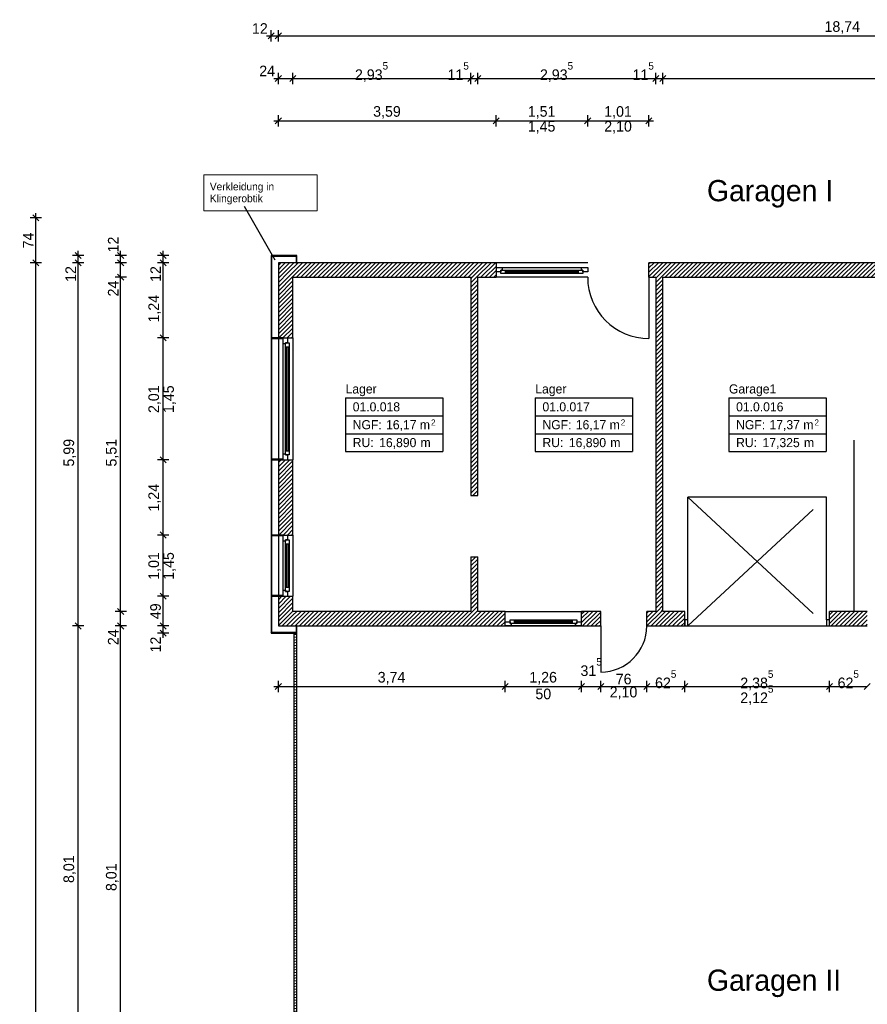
# Model space of a CAD drawing. Extents: x -73 to 359, y -4 to 85.
# Tile 6 of 149: x -73 to -59, y 26 to 43. Entities that reach past the tile are written whole.
import ezdxf

# ---------------------------------------------------------------- set-up
doc = ezdxf.new("R2010")
doc.units = 0
doc.header["$MEASUREMENT"] = 0
doc.linetypes.add('Strichlinie', pattern=[0.005644, 0.002822, -0.002822])
doc.linetypes.add('Wipeout_Contour', pattern=[1, 0, -1])
for name, color, linetype in [('0._EG_7_0', 7, 'Continuous'), ('0._EG_7_P_BM_AUSSEN', 7, 'Continuous'), ('0._EG_7_P_ZE_SYMBOL', 7, 'Continuous'), ('0._EG_7_P_ZE_TEXT', 7, 'Continuous'), ('0._EG_7_R_NT_AUSSENWAND', 7, 'Continuous'), ('0._EG_7_R_NT_HIDDEN', 7, 'Continuous'), ('0._EG_7_R_NT_INNENWAND', 7, 'Continuous'), ('0._EG_7_R_TR_AUSSENWAND', 7, 'Continuous'), ('0._EG_7_Räume', 7, 'Continuous')]:
    doc.layers.add(name, color=color, linetype=linetype)
doc.styles.add('ERSTELLTER_STIL_1', font='txt')
doc.styles.add('ERSTELLTER_STIL_3', font='txt')
pattern_1 = [(45, (0, 0), (-0.03535534, 0.03535534), [])]
pattern_2 = [(135, (0, 0), (0.07071068, 0.07071068), [])]

msp = doc.modelspace()

# ---------------------------------------------------------------- hatches: boundary and pattern name
at = {"layer": '0._EG_7_R_NT_AUSSENWAND', "linetype": 'Continuous', "ltscale": 1000}
h = msp.add_hatch(dxfattribs=at)
h.set_pattern_fill('MW_Porenbeton_0007', color=256, style=0, pattern_type=2)
h.set_pattern_definition(pattern_2)
h.paths.add_polyline_path([(-68.594, 38.745), (-69.019, 38.745), (-69.009, 38.735), (-68.604, 38.735)], flags=0)
h = msp.add_hatch(dxfattribs=at)
h.set_pattern_fill('MW_Porenbeton_0007', color=256, style=0, pattern_type=2)
h.set_pattern_definition(pattern_2)
h.paths.add_polyline_path([(-69.019, 38.745), (-69.019, 32.515), (-69.009, 32.525), (-69.009, 38.735)], flags=0)
h = msp.add_hatch(dxfattribs=at)
h.set_pattern_fill('MW_Porenbeton_0007', color=256, style=0, pattern_type=2)
h.set_pattern_definition(pattern_2)
h.paths.add_polyline_path([(-68.594, 38.625), (-68.594, 38.745), (-68.604, 38.735), (-68.604, 38.625)], flags=0)
h = msp.add_hatch(dxfattribs=at)
h.set_pattern_fill('MW_Porenbeton_0007', color=256, style=0, pattern_type=2)
h.set_pattern_definition(pattern_2)
h.paths.add_polyline_path([(-68.604, 32.525), (-69.009, 32.525), (-69.019, 32.515), (-68.594, 32.515)], flags=0)
h = msp.add_hatch(dxfattribs=at)
h.set_pattern_fill('MW_Porenbeton_0007', color=256, style=0, pattern_type=2)
h.set_pattern_definition(pattern_2)
h.paths.add_polyline_path([(-68.604, 32.635), (-68.604, 32.525), (-68.594, 32.515), (-68.594, 32.635)], flags=0)
at = {"layer": '0._EG_7_R_NT_INNENWAND', "linetype": 'Continuous', "ltscale": 1000}
h = msp.add_hatch(dxfattribs=at)
h.set_pattern_fill('MW_HLZ_0007', color=256, style=0, pattern_type=2)
h.set_pattern_definition(pattern_1)
h.paths.add_polyline_path([(-65.609, 38.385), (-65.724, 38.385), (-65.724, 34.785), (-65.609, 34.785)], flags=0)
h = msp.add_hatch(dxfattribs=at)
h.set_pattern_fill('MW_HLZ_0007', color=256, style=0, pattern_type=2)
h.set_pattern_definition(pattern_1)
h.paths.add_polyline_path([(-62.674, 38.385), (-62.674, 32.875), (-62.559, 32.875), (-62.559, 38.385)], flags=0)
h = msp.add_hatch(dxfattribs=at)
h.set_pattern_fill('MW_HLZ_0007', color=256, style=0, pattern_type=2)
h.set_pattern_definition(pattern_1)
h.paths.add_polyline_path([(-65.609, 33.775), (-65.724, 33.775), (-65.724, 32.875), (-65.609, 32.875)], flags=0)
h = msp.add_hatch(dxfattribs=at)
h.set_pattern_fill('Holz__Vollholz__Hirnholz_37', color=256, style=0, pattern_type=2)
h.set_pattern_definition([(10, (0, 0), (-0.007814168, 0.044316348), [])])
h.paths.add_polyline_path([(-68.644, 32.515), (-68.644, 24.745), (-68.594, 24.745), (-68.594, 32.515)], flags=0)
at = {"layer": '0._EG_7_R_TR_AUSSENWAND', "linetype": 'Continuous', "ltscale": 1000}
h = msp.add_hatch(dxfattribs=at)
h.set_pattern_fill('MW_HLZ_0007', color=256, style=0, pattern_type=2)
h.set_pattern_definition(pattern_1)
h.paths.add_polyline_path([(-68.899, 38.625), (-68.659, 38.385), (-65.309, 38.385), (-65.309, 38.475), (-65.309, 38.545), (-65.309, 38.625)], flags=0)
h = msp.add_hatch(dxfattribs=at)
h.set_pattern_fill('MW_HLZ_0007', color=256, style=0, pattern_type=2)
h.set_pattern_definition(pattern_1)
h.paths.add_polyline_path([(-68.899, 38.625), (-68.899, 37.385), (-68.819, 37.385), (-68.749, 37.385), (-68.659, 37.385), (-68.659, 38.385)], flags=0)
h = msp.add_hatch(dxfattribs=at)
h.set_pattern_fill('MW_HLZ_0007', color=256, style=0, pattern_type=2)
h.set_pattern_definition(pattern_1)
h.paths.add_polyline_path([(-62.789, 38.625), (-62.789, 38.385), (-50.399, 38.385), (-50.159, 38.625)], flags=0)
h = msp.add_hatch(dxfattribs=at)
h.set_pattern_fill('MW_HLZ_0007', color=256, style=0, pattern_type=2)
h.set_pattern_definition(pattern_1)
h.paths.add_polyline_path([(-68.899, 34.135), (-68.819, 34.135), (-68.749, 34.135), (-68.659, 34.135), (-68.659, 35.375), (-68.749, 35.375), (-68.819, 35.375), (-68.899, 35.375)], flags=0)
h = msp.add_hatch(dxfattribs=at)
h.set_pattern_fill('MW_HLZ_0007', color=256, style=0, pattern_type=2)
h.set_pattern_definition(pattern_1)
h.paths.add_polyline_path([(-68.899, 32.635), (-68.659, 32.635), (-68.659, 33.125), (-68.749, 33.125), (-68.819, 33.125), (-68.899, 33.125)], flags=0)
h = msp.add_hatch(dxfattribs=at)
h.set_pattern_fill('MW_HLZ_0007', color=256, style=0, pattern_type=2)
h.set_pattern_definition(pattern_1)
h.paths.add_polyline_path([(-68.659, 32.875), (-68.659, 32.635), (-65.159, 32.635), (-65.159, 32.705), (-65.159, 32.875)], flags=0)
h = msp.add_hatch(dxfattribs=at)
h.set_pattern_fill('MW_HLZ_0007', color=256, style=0, pattern_type=2)
h.set_pattern_definition(pattern_1)
h.paths.add_polyline_path([(-63.899, 32.635), (-63.584, 32.635), (-63.584, 32.875), (-63.899, 32.875), (-63.899, 32.705)], flags=0)
h = msp.add_hatch(dxfattribs=at)
h.set_pattern_fill('MW_HLZ_0007', color=256, style=0, pattern_type=2)
h.set_pattern_definition(pattern_1)
h.paths.add_polyline_path([(-62.824, 32.875), (-62.824, 32.635), (-62.199, 32.635), (-62.199, 32.735), (-62.199, 32.875)], flags=0)
h = msp.add_hatch(dxfattribs=at)
h.set_pattern_fill('MW_HLZ_0007', color=256, style=0, pattern_type=2)
h.set_pattern_definition(pattern_1)
h.paths.add_polyline_path([(-59.814, 32.875), (-59.814, 32.735), (-59.814, 32.635), (-59.189, 32.635), (-59.189, 32.735), (-59.189, 32.875)], flags=0)

# ---------------------------------------------------------------- linework, layer by layer
at = {"layer": '0._EG_7_0', "linetype": 'Continuous', "ltscale": 1000}
for p, q in [((-65.309, 38.625), (-65.309, 38.545)), ((-65.309, 38.545), (-65.309, 38.475)), ((-62.789, 38.385), (-62.789, 38.625)), ((-65.309, 38.475), (-65.309, 38.385)), ((-68.899, 37.385), (-68.819, 37.385)), ((-68.819, 37.385), (-68.749, 37.385)), ((-68.749, 37.385), (-68.659, 37.385)), ((-68.899, 35.375), (-68.819, 35.375)), ((-68.819, 35.375), (-68.749, 35.375)), ((-68.749, 35.375), (-68.659, 35.375)), ((-68.899, 34.135), (-68.819, 34.135)), ((-68.819, 34.135), (-68.749, 34.135)), ((-68.749, 34.135), (-68.659, 34.135)), ((-68.899, 33.125), (-68.819, 33.125)), ((-68.819, 33.125), (-68.749, 33.125)), ((-68.749, 33.125), (-68.659, 33.125)), ((-65.159, 32.705), (-65.159, 32.875)), ((-63.899, 32.705), (-63.899, 32.875)), ((-63.584, 32.635), (-63.584, 32.875)), ((-62.824, 32.635), (-62.824, 32.875)), ((-62.199, 32.735), (-62.199, 32.875)), ((-59.814, 32.735), (-59.814, 32.875)), ((-65.159, 32.635), (-65.159, 32.705)), ((-63.899, 32.635), (-63.899, 32.705)), ((-62.199, 32.635), (-62.199, 32.735)), ((-59.814, 32.635), (-59.814, 32.735))]:
    msp.add_line(p, q, dxfattribs=at)
at = {"layer": '0._EG_7_P_BM_AUSSEN', "linetype": 'Continuous', "ltscale": 1000}
for p, q in [((-68.969, 42.415), (-69.069, 42.315)), ((-69.019, 42.271), (-69.019, 42.459)), ((-68.849, 42.415), (-68.949, 42.315)), ((-68.899, 42.271), (-68.899, 42.459)), ((-69.094, 42.365), (-69.019, 42.365)), ((-69.019, 42.365), (-68.899, 42.365)), ((-68.899, 42.365), (-50.159, 42.365)), ((-68.899, 41.571), (-68.899, 41.759)), ((-68.659, 41.571), (-68.659, 41.759)), ((-65.724, 41.571), (-65.724, 41.759)), ((-65.609, 41.571), (-65.609, 41.759)), ((-62.674, 41.571), (-62.674, 41.759)), ((-62.559, 41.571), (-62.559, 41.759)), ((-68.974, 41.665), (-68.899, 41.665)), ((-68.849, 41.715), (-68.949, 41.615)), ((-68.899, 41.665), (-68.659, 41.665)), ((-68.609, 41.715), (-68.709, 41.615)), ((-68.659, 41.665), (-65.724, 41.665)), ((-65.674, 41.715), (-65.774, 41.615)), ((-65.724, 41.665), (-65.609, 41.665)), ((-65.559, 41.715), (-65.659, 41.615)), ((-65.609, 41.665), (-62.674, 41.665)), ((-62.624, 41.715), (-62.724, 41.615)), ((-62.674, 41.665), (-62.559, 41.665)), ((-62.509, 41.715), (-62.609, 41.615)), ((-62.559, 41.665), (-50.399, 41.665)), ((-68.974, 40.965), (-68.899, 40.965)), ((-68.849, 41.015), (-68.949, 40.915)), ((-68.899, 40.871), (-68.899, 41.059)), ((-68.899, 40.965), (-65.309, 40.965)), ((-65.259, 41.015), (-65.359, 40.915)), ((-65.309, 40.871), (-65.309, 41.059)), ((-65.309, 40.965), (-63.799, 40.965)), ((-63.749, 41.015), (-63.849, 40.915)), ((-63.799, 40.871), (-63.799, 41.059)), ((-63.799, 40.965), (-62.789, 40.965)), ((-62.839, 40.915), (-62.739, 41.015)), ((-62.789, 40.871), (-62.789, 41.059)), ((-62.789, 40.965), (-62.714, 40.965)), ((-72.805, 39.365), (-72.992, 39.365)), ((-72.849, 39.315), (-72.949, 39.415)), ((-72.899, 39.365), (-72.899, 39.44)), ((-72.899, 38.625), (-72.899, 39.365)), ((-72.199, 38.745), (-72.199, 38.82)), ((-71.499, 38.745), (-71.499, 38.82)), ((-70.799, 38.745), (-70.799, 38.82)), ((-72.949, 38.675), (-72.849, 38.575)), ((-72.105, 38.745), (-72.292, 38.745)), ((-72.149, 38.695), (-72.249, 38.795)), ((-72.249, 38.675), (-72.149, 38.575)), ((-72.199, 38.625), (-72.199, 38.745)), ((-71.405, 38.745), (-71.592, 38.745)), ((-71.449, 38.695), (-71.549, 38.795)), ((-71.549, 38.675), (-71.449, 38.575)), ((-71.499, 38.625), (-71.499, 38.745)), ((-70.705, 38.745), (-70.892, 38.745)), ((-70.749, 38.695), (-70.849, 38.795)), ((-70.849, 38.675), (-70.749, 38.575)), ((-70.799, 38.625), (-70.799, 38.745)), ((-72.805, 38.625), (-72.992, 38.625)), ((-72.899, -1.115), (-72.899, 38.625)), ((-72.105, 38.625), (-72.292, 38.625)), ((-72.199, 32.635), (-72.199, 38.625)), ((-71.405, 38.625), (-71.592, 38.625)), ((-71.499, 38.385), (-71.499, 38.625)), ((-70.705, 38.625), (-70.892, 38.625)), ((-70.799, 37.385), (-70.799, 38.625)), ((-71.405, 38.385), (-71.592, 38.385)), ((-71.549, 38.435), (-71.449, 38.335)), ((-71.499, 32.875), (-71.499, 38.385)), ((-70.705, 37.385), (-70.892, 37.385)), ((-70.849, 37.435), (-70.749, 37.335)), ((-70.799, 35.375), (-70.799, 37.385)), ((-70.849, 35.425), (-70.749, 35.325)), ((-70.705, 35.375), (-70.892, 35.375)), ((-70.799, 34.135), (-70.799, 35.375)), ((-70.705, 34.135), (-70.892, 34.135)), ((-70.849, 34.185), (-70.749, 34.085)), ((-70.799, 33.125), (-70.799, 34.135)), ((-70.705, 33.125), (-70.892, 33.125)), ((-70.849, 33.175), (-70.749, 33.075)), ((-70.799, 32.635), (-70.799, 33.125)), ((-71.405, 32.875), (-71.592, 32.875)), ((-71.549, 32.925), (-71.449, 32.825)), ((-71.499, 32.635), (-71.499, 32.875)), ((-72.249, 32.685), (-72.149, 32.585)), ((-71.549, 32.685), (-71.449, 32.585)), ((-70.849, 32.685), (-70.749, 32.585)), ((-72.105, 32.635), (-72.292, 32.635)), ((-72.199, 24.625), (-72.199, 32.635)), ((-71.405, 32.635), (-71.592, 32.635)), ((-71.499, 24.625), (-71.499, 32.635)), ((-70.705, 32.635), (-70.892, 32.635)), ((-70.705, 32.515), (-70.892, 32.515)), ((-70.849, 32.565), (-70.749, 32.465)), ((-70.799, 32.515), (-70.799, 32.635)), ((-70.799, 32.44), (-70.799, 32.515)), ((-68.849, 31.685), (-68.949, 31.585)), ((-68.899, 31.541), (-68.899, 31.729)), ((-65.109, 31.685), (-65.209, 31.585)), ((-65.159, 31.541), (-65.159, 31.729)), ((-63.849, 31.685), (-63.949, 31.585)), ((-63.899, 31.541), (-63.899, 31.729)), ((-63.534, 31.685), (-63.634, 31.585)), ((-63.584, 31.541), (-63.584, 31.729)), ((-62.774, 31.685), (-62.874, 31.585)), ((-62.824, 31.541), (-62.824, 31.729)), ((-62.149, 31.685), (-62.249, 31.585)), ((-62.199, 31.541), (-62.199, 31.729)), ((-59.764, 31.685), (-59.864, 31.585)), ((-59.814, 31.541), (-59.814, 31.729)), ((-59.139, 31.685), (-59.239, 31.585)), ((-68.974, 31.635), (-68.899, 31.635)), ((-68.899, 31.635), (-65.159, 31.635)), ((-65.159, 31.635), (-63.899, 31.635)), ((-63.899, 31.635), (-63.584, 31.635)), ((-63.584, 31.635), (-62.824, 31.635)), ((-62.824, 31.635), (-62.199, 31.635)), ((-62.199, 31.635), (-59.814, 31.635)), ((-59.814, 31.635), (-59.189, 31.635))]:
    msp.add_line(p, q, dxfattribs=at)
at = {"layer": '0._EG_7_P_ZE_SYMBOL', "linetype": 'Continuous', "ltscale": 1000}
msp.add_line((-68.949, 38.666), (-69.459, 39.55), dxfattribs=at)
at = {"layer": '0._EG_7_P_ZE_TEXT', "color": 255, "linetype": 'Continuous', "lineweight": 18, "ltscale": 1000}
for p, q in [((-68.257, 40.073), (-70.128, 40.073)), ((-70.128, 40.073), (-70.128, 39.48)), ((-68.257, 39.48), (-68.257, 40.073)), ((-70.128, 39.48), (-68.257, 39.48))]:
    msp.add_line(p, q, dxfattribs=at)
at = {"layer": '0._EG_7_R_NT_AUSSENWAND', "linetype": 'Continuous', "ltscale": 1000}
for p, q in [((-68.594, 38.745), (-69.019, 38.745)), ((-69.019, 38.745), (-69.019, 32.515)), ((-69.009, 38.735), (-68.604, 38.735)), ((-69.009, 37.385), (-69.009, 38.735)), ((-68.604, 38.735), (-68.604, 38.625)), ((-68.594, 38.625), (-68.594, 38.745)), ((-68.604, 38.625), (-68.594, 38.625)), ((-69.009, 35.385), (-69.009, 37.375)), ((-69.009, 34.135), (-69.009, 35.375)), ((-69.009, 33.135), (-69.009, 34.125)), ((-69.009, 32.525), (-69.009, 33.125)), ((-69.019, 32.515), (-68.594, 32.515)), ((-68.604, 32.525), (-69.009, 32.525)), ((-68.604, 32.635), (-68.604, 32.525)), ((-68.594, 32.635), (-68.604, 32.635)), ((-68.594, 32.515), (-68.594, 32.635))]:
    msp.add_line(p, q, dxfattribs=at)
at = {"layer": '0._EG_7_R_NT_HIDDEN', "linetype": 'Strichlinie', "ltscale": 1000}
msp.add_line((-59.406, 32.875), (-59.406, 38.385), dxfattribs=at)
at = {"layer": '0._EG_7_R_NT_INNENWAND', "linetype": 'Continuous', "ltscale": 1000}
for p, q in [((-65.724, 38.385), (-65.724, 34.785)), ((-65.609, 34.785), (-65.609, 38.385)), ((-62.674, 38.385), (-62.674, 32.875)), ((-62.559, 32.875), (-62.559, 38.385)), ((-65.724, 34.785), (-65.609, 34.785)), ((-65.724, 33.775), (-65.724, 32.875)), ((-65.724, 33.775), (-65.609, 33.775)), ((-65.609, 32.875), (-65.609, 33.775)), ((-68.644, 32.515), (-68.644, 24.745)), ((-68.594, 32.515), (-68.644, 32.515)), ((-68.594, 24.745), (-68.594, 32.515))]:
    msp.add_line(p, q, dxfattribs=at)
at = {"layer": '0._EG_7_R_TR_AUSSENWAND', "linetype": 'Continuous', "ltscale": 1000}
for p, q in [((-65.309, 38.625), (-68.899, 38.625)), ((-68.899, 38.625), (-68.899, 37.385)), ((-63.799, 38.625), (-65.309, 38.625)), ((-50.159, 38.625), (-62.789, 38.625)), ((-68.659, 38.385), (-65.724, 38.385)), ((-68.659, 37.385), (-68.659, 38.385)), ((-65.609, 38.385), (-65.309, 38.385)), ((-63.799, 38.385), (-65.309, 38.385)), ((-62.789, 38.385), (-62.674, 38.385)), ((-62.789, 38.385), (-62.789, 37.375)), ((-62.559, 38.385), (-50.399, 38.385)), ((-68.899, 37.385), (-68.899, 35.375)), ((-68.659, 37.385), (-68.659, 35.375)), ((-68.899, 35.375), (-68.899, 34.135)), ((-68.659, 34.135), (-68.659, 35.375)), ((-68.899, 34.135), (-68.899, 33.125)), ((-68.659, 34.135), (-68.659, 33.125)), ((-68.899, 33.125), (-68.899, 32.635)), ((-68.659, 32.875), (-68.659, 33.125)), ((-65.724, 32.875), (-68.659, 32.875)), ((-65.159, 32.875), (-65.609, 32.875)), ((-65.159, 32.875), (-63.899, 32.875)), ((-63.584, 32.875), (-63.899, 32.875)), ((-62.674, 32.875), (-62.824, 32.875)), ((-62.199, 32.875), (-62.559, 32.875)), ((-59.189, 32.875), (-59.814, 32.875)), ((-68.899, 32.635), (-68.659, 32.635)), ((-68.659, 32.635), (-65.159, 32.635)), ((-65.159, 32.635), (-63.899, 32.635)), ((-63.899, 32.635), (-63.584, 32.635)), ((-63.584, 32.635), (-63.584, 31.875)), ((-62.824, 32.635), (-62.199, 32.635)), ((-59.814, 32.635), (-59.189, 32.635))]:
    msp.add_line(p, q, dxfattribs=at)
at = {"layer": '0._EG_7_R_TR_AUSSENWAND', "linetype": 'Strichlinie', "ltscale": 1000}
msp.add_line((-59.864, 34.76), (-62.149, 34.76), dxfattribs=at)
at = {"layer": '0._EG_7_R_TR_AUSSENWAND', "linetype": 'Continuous', "ltscale": 1000}
msp.add_arc((-63.584, 32.635), 0.76, 270, 0, dxfattribs=at)
at = {"layer": '0._EG_7_Räume', "linetype": 'Continuous', "ltscale": 1000}
for p, q in [((-67.791, 36.395), (-67.791, 35.511)), ((-67.791, 36.395), (-66.188, 36.395)), ((-66.188, 36.395), (-66.188, 35.511)), ((-64.663, 36.395), (-64.663, 35.511)), ((-64.663, 36.395), (-63.059, 36.395)), ((-63.059, 36.395), (-63.059, 35.511)), ((-61.47, 36.395), (-61.47, 35.511)), ((-61.47, 36.395), (-59.866, 36.395)), ((-59.866, 36.395), (-59.866, 35.511)), ((-67.791, 36.101), (-66.188, 36.101)), ((-64.663, 36.101), (-63.059, 36.101)), ((-61.47, 36.101), (-59.866, 36.101)), ((-67.791, 35.806), (-66.188, 35.806)), ((-64.663, 35.806), (-63.059, 35.806)), ((-61.47, 35.806), (-59.866, 35.806)), ((-67.791, 35.511), (-66.188, 35.511)), ((-64.663, 35.511), (-63.059, 35.511)), ((-61.47, 35.511), (-59.866, 35.511))]:
    msp.add_line(p, q, dxfattribs=at)

# ---------------------------------------------------------------- texts
at = {"layer": '0._EG_7_P_BM_AUSSEN', "linetype": 'Continuous', "char_height": 0.175, "attachment_point": 7, "style": 'ERSTELLTER_STIL_1'}
for s, insert in [('{12}', (-69.334, 42.4)), ('{18,74}', (-59.894, 42.4)), ('{24}', (-69.214, 41.7)), ('{2,93\\A1{\\H0.7x;\\S5^  ;}}', (-67.636, 41.606)), ('{11\\A1{\\H0.7x;\\S5^  ;}}', (-66.109, 41.638)), ('{2,93\\A1{\\H0.7x;\\S5^  ;}}', (-64.586, 41.606)), ('{11\\A1{\\H0.7x;\\S5^  ;}}', (-63.059, 41.638)), ('{3,59}', (-67.336, 41)), ('{1,51}', (-64.786, 41)), ('{1,01}', (-63.526, 41)), ('{1,45}', (-64.786, 40.755)), ('{2,10}', (-63.526, 40.755)), ('{31\\A1{\\H0.7x;\\S5^  ;}}', (-63.918, 31.808)), ('{3,74}', (-67.261, 31.67)), ('{1,26}', (-64.761, 31.67)), ('{76}', (-63.336, 31.67)), ('{62\\A1{\\H0.7x;\\S5^  ;}}', (-62.688, 31.607)), ('{2,38\\A1{\\H0.7x;\\S5^  ;}}', (-61.283, 31.576)), ('{62\\A1{\\H0.7x;\\S5^  ;}}', (-59.678, 31.607)), ('{50}', (-64.661, 31.425)), ('{2,10}', (-63.436, 31.425)), ('{2,12\\A1{\\H0.7x;\\S5^  ;}}', (-61.283, 31.331))]:
    msp.add_mtext(s, dxfattribs=dict(at, insert=insert))
at = {"layer": '0._EG_7_P_BM_AUSSEN', "linetype": 'Continuous', "char_height": 0.175, "attachment_point": 7, "rotation": 90, "style": 'ERSTELLTER_STIL_1'}
for s, insert in [('{74}', (-72.934, 38.862)), ('{12}', (-71.534, 38.795)), ('{12}', (-72.234, 38.309)), ('{12}', (-70.834, 38.309)), ('{24}', (-71.534, 38.069)), ('{1,24}', (-70.834, 37.639)), ('{2,01}', (-70.834, 36.147)), ('{1,45}', (-70.589, 36.147)), ('{5,99}', (-72.234, 35.264)), ('{5,51}', (-71.534, 35.264)), ('{1,24}', (-70.834, 34.522)), ('{1,01}', (-70.834, 33.397)), ('{1,45}', (-70.589, 33.397)), ('{49}', (-70.834, 32.747)), ('{24}', (-71.534, 32.319)), ('{12}', (-70.834, 32.199)), ('{8,01}', (-72.234, 28.397)), ('{8,01}', (-71.534, 28.264))]:
    msp.add_mtext(s, dxfattribs=dict(at, insert=insert))
at = {"layer": '0._EG_7_P_ZE_TEXT', "linetype": 'Continuous', "insert": (-70.028, 39.944), "char_height": 0.125, "width": 1.67068, "attachment_point": 1, "line_spacing_factor": 0.940037, "style": 'ERSTELLTER_STIL_1'}
msp.add_mtext('{Verkleidung in Klingerobtik}', dxfattribs=at)
at = {"layer": '0._EG_7_P_ZE_TEXT', "linetype": 'Continuous', "char_height": 0.35, "attachment_point": 1, "style": 'ERSTELLTER_STIL_3'}
for s, insert in [('{Garagen I}', (-61.832, 39.989)), ('{Garagen II}', (-61.832, 26.969))]:
    msp.add_mtext(s, dxfattribs=dict(at, insert=insert))
at = {"layer": '0._EG_7_Räume', "linetype": 'Continuous'}
for s, insert, char_height, attachment_point, style in [('{Lager}', (-67.791, 36.619), 0.15, 1, 'ERSTELLTER_STIL_3'), ('{Lager}', (-64.663, 36.619), 0.15, 1, 'ERSTELLTER_STIL_3'), ('{Garage1}', (-61.47, 36.619), 0.15, 1, 'ERSTELLTER_STIL_3'), ('{01.0.018 }', (-67.673, 36.324), 0.15, 1, 'ERSTELLTER_STIL_1'), ('{01.0.017 }', (-64.545, 36.324), 0.15, 1, 'ERSTELLTER_STIL_1'), ('{01.0.016 }', (-61.352, 36.324), 0.15, 1, 'ERSTELLTER_STIL_1'), ('{NGF: }', (-67.673, 36.029), 0.15, 1, 'ERSTELLTER_STIL_1'), ('{16,17 m}', (-67.123, 36.029), 0.15, 1, 'ERSTELLTER_STIL_1'), ('{2}', (-66.381, 36.041), 0.1, 1, 'ERSTELLTER_STIL_1'), ('{NGF: }', (-64.545, 36.029), 0.15, 1, 'ERSTELLTER_STIL_1'), ('{16,17 m}', (-63.995, 36.029), 0.15, 1, 'ERSTELLTER_STIL_1'), ('{2}', (-63.253, 36.041), 0.1, 1, 'ERSTELLTER_STIL_1'), ('{NGF: }', (-61.352, 36.029), 0.15, 1, 'ERSTELLTER_STIL_1'), ('{17,37 m}', (-60.802, 36.029), 0.15, 1, 'ERSTELLTER_STIL_1'), ('{2}', (-60.06, 36.041), 0.1, 1, 'ERSTELLTER_STIL_1'), ('{RU: }', (-67.673, 35.735), 0.15, 1, 'ERSTELLTER_STIL_1'), ('{16,890}', (-67.237, 35.556), 0.15, 7, 'ERSTELLTER_STIL_1'), ('{RU: }', (-64.545, 35.735), 0.15, 1, 'ERSTELLTER_STIL_1'), ('{16,890}', (-64.109, 35.556), 0.15, 7, 'ERSTELLTER_STIL_1'), ('{RU: }', (-61.352, 35.735), 0.15, 1, 'ERSTELLTER_STIL_1'), ('{17,325}', (-60.916, 35.556), 0.15, 7, 'ERSTELLTER_STIL_1'), ('{ m}', (-66.61, 35.735), 0.15, 1, 'ERSTELLTER_STIL_1'), ('{ m}', (-63.482, 35.735), 0.15, 1, 'ERSTELLTER_STIL_1'), ('{ m}', (-60.289, 35.735), 0.15, 1, 'ERSTELLTER_STIL_1')]:
    msp.add_mtext(s, dxfattribs=dict(at, insert=insert, char_height=char_height, attachment_point=attachment_point, style=style))

# ---------------------------------------------------------------- next in the draw order: wipeouts: each hides what was drawn before it
at = {"color": 254, "linetype": 'Wipeout_Contour', "lineweight": 0, "ltscale": 300.703707}
msp.add_wipeout([(-63.899, 38.545), (-63.899, 38.505), (-65.209, 38.505), (-65.209, 38.545)], dxfattribs=at).dxf.layer = '0._EG_7_R_TR_AUSSENWAND'
at = {"color": 254, "linetype": 'Wipeout_Contour', "lineweight": 0, "ltscale": 311.313903}
msp.add_wipeout([(-68.819, 37.285), (-68.779, 37.285), (-68.779, 35.475), (-68.819, 35.475)], dxfattribs=at).dxf.layer = '0._EG_7_R_TR_AUSSENWAND'
at = {"color": 254, "linetype": 'Wipeout_Contour', "lineweight": 0, "ltscale": 306.318813}
msp.add_wipeout([(-68.819, 34.035), (-68.779, 34.035), (-68.779, 33.225), (-68.819, 33.225)], dxfattribs=at).dxf.layer = '0._EG_7_R_TR_AUSSENWAND'
at = {"color": 254, "linetype": 'Wipeout_Contour', "lineweight": 0, "ltscale": 289.285641}
msp.add_wipeout([(-65.059, 32.635), (-65.059, 32.675), (-63.999, 32.675), (-63.999, 32.635)], dxfattribs=at).dxf.layer = '0._EG_7_R_TR_AUSSENWAND'
at = {"color": 254, "linetype": 'Wipeout_Contour', "lineweight": 0, "ltscale": 280.97429}
msp.add_wipeout([(-62.199, 32.635), (-62.149, 32.635), (-62.149, 32.735), (-62.199, 32.735)], dxfattribs=at).dxf.layer = '0._EG_7_R_TR_AUSSENWAND'
at = {"color": 254, "linetype": 'Wipeout_Contour', "lineweight": 0, "ltscale": 272.741965}
msp.add_wipeout([(-59.814, 32.735), (-59.864, 32.735), (-59.864, 32.635), (-59.814, 32.635)], dxfattribs=at).dxf.layer = '0._EG_7_R_TR_AUSSENWAND'

# ---------------------------------------------------------------- next in the draw order: linework, layer by layer
at = {"layer": '0._EG_7_R_TR_AUSSENWAND', "linetype": 'Strichlinie', "ltscale": 1000}
for p, q in [((-62.149, 32.635), (-59.864, 34.76)), ((-62.149, 32.735), (-62.149, 34.76)), ((-62.149, 34.76), (-59.864, 32.635)), ((-59.864, 32.735), (-59.864, 34.76))]:
    msp.add_line(p, q, dxfattribs=at)
at = {"layer": '0._EG_7_R_TR_AUSSENWAND', "linetype": 'Continuous', "ltscale": 1000}
for p, q in [((-62.149, 32.735), (-62.199, 32.735)), ((-62.199, 32.735), (-62.199, 32.635)), ((-62.199, 32.635), (-62.199, 32.735)), ((-62.149, 32.635), (-62.149, 32.735)), ((-59.814, 32.735), (-59.864, 32.735)), ((-59.864, 32.735), (-59.864, 32.635)), ((-59.814, 32.635), (-59.814, 32.735)), ((-59.814, 32.635), (-59.814, 32.735)), ((-62.199, 32.635), (-62.149, 32.635)), ((-62.149, 32.635), (-59.864, 32.635)), ((-59.864, 32.635), (-59.814, 32.635))]:
    msp.add_line(p, q, dxfattribs=at)

# ---------------------------------------------------------------- next in the draw order: wipeouts: each hides what was drawn before it
at = {"color": 254, "linetype": 'Wipeout_Contour', "lineweight": 0, "ltscale": 455.037983}
msp.add_wipeout([(-65.309, 38.545), (-65.209, 38.545), (-65.209, 38.505), (-65.229, 38.505), (-65.229, 38.475), (-65.309, 38.475)], dxfattribs=at).dxf.layer = '0._EG_7_R_TR_AUSSENWAND'
at = {"color": 254, "linetype": 'Wipeout_Contour', "lineweight": 0, "ltscale": 446.844516}
msp.add_wipeout([(-63.799, 38.475), (-63.879, 38.475), (-63.879, 38.505), (-63.899, 38.505), (-63.899, 38.545), (-63.799, 38.545)], dxfattribs=at).dxf.layer = '0._EG_7_R_TR_AUSSENWAND'
at = {"color": 254, "linetype": 'Wipeout_Contour', "lineweight": 0, "ltscale": 469.386517}
msp.add_wipeout([(-68.749, 37.385), (-68.749, 37.305), (-68.779, 37.305), (-68.779, 37.285), (-68.819, 37.285), (-68.819, 37.385)], dxfattribs=at).dxf.layer = '0._EG_7_R_TR_AUSSENWAND'
at = {"color": 254, "linetype": 'Wipeout_Contour', "lineweight": 0, "ltscale": 464.647832}
msp.add_wipeout([(-68.819, 35.375), (-68.819, 35.475), (-68.779, 35.475), (-68.779, 35.455), (-68.749, 35.455), (-68.749, 35.375)], dxfattribs=at).dxf.layer = '0._EG_7_R_TR_AUSSENWAND'
at = {"color": 254, "linetype": 'Wipeout_Contour', "lineweight": 0, "ltscale": 460.427406}
msp.add_wipeout([(-68.749, 34.135), (-68.749, 34.055), (-68.779, 34.055), (-68.779, 34.035), (-68.819, 34.035), (-68.819, 34.135)], dxfattribs=at).dxf.layer = '0._EG_7_R_TR_AUSSENWAND'
at = {"color": 254, "linetype": 'Wipeout_Contour', "lineweight": 0, "ltscale": 458.61011}
msp.add_wipeout([(-68.819, 33.125), (-68.819, 33.225), (-68.779, 33.225), (-68.779, 33.205), (-68.749, 33.205), (-68.749, 33.125)], dxfattribs=at).dxf.layer = '0._EG_7_R_TR_AUSSENWAND'
at = {"color": 254, "linetype": 'Wipeout_Contour', "lineweight": 0, "ltscale": 437.63101}
msp.add_wipeout([(-65.159, 32.705), (-65.079, 32.705), (-65.079, 32.675), (-65.059, 32.675), (-65.059, 32.635), (-65.159, 32.635)], dxfattribs=at).dxf.layer = '0._EG_7_R_TR_AUSSENWAND'
at = {"color": 254, "linetype": 'Wipeout_Contour', "lineweight": 0, "ltscale": 430.458617}
msp.add_wipeout([(-63.899, 32.635), (-63.999, 32.635), (-63.999, 32.675), (-63.979, 32.675), (-63.979, 32.705), (-63.899, 32.705)], dxfattribs=at).dxf.layer = '0._EG_7_R_TR_AUSSENWAND'

# ---------------------------------------------------------------- next in the draw order: wipeouts: each hides what was drawn before it
at = {"color": 254, "linetype": 'Wipeout_Contour', "lineweight": 0, "ltscale": 300.642485}
msp.add_wipeout([(-63.949, 38.505), (-63.949, 38.485), (-65.159, 38.485), (-65.159, 38.505)], dxfattribs=at).dxf.layer = '0._EG_7_R_TR_AUSSENWAND'
at = {"color": 254, "linetype": 'Wipeout_Contour', "lineweight": 0, "ltscale": 311.206693}
msp.add_wipeout([(-68.779, 37.235), (-68.759, 37.235), (-68.759, 35.525), (-68.779, 35.525)], dxfattribs=at).dxf.layer = '0._EG_7_R_TR_AUSSENWAND'
at = {"color": 254, "linetype": 'Wipeout_Contour', "lineweight": 0, "ltscale": 306.210825}
msp.add_wipeout([(-68.779, 33.985), (-68.759, 33.985), (-68.759, 33.275), (-68.779, 33.275)], dxfattribs=at).dxf.layer = '0._EG_7_R_TR_AUSSENWAND'
at = {"color": 254, "linetype": 'Wipeout_Contour', "lineweight": 0, "ltscale": 289.34022}
msp.add_wipeout([(-65.009, 32.675), (-65.009, 32.695), (-64.049, 32.695), (-64.049, 32.675)], dxfattribs=at).dxf.layer = '0._EG_7_R_TR_AUSSENWAND'

# ---------------------------------------------------------------- next in the draw order: wipeouts: each hides what was drawn before it
at = {"color": 254, "linetype": 'Wipeout_Contour', "lineweight": 0, "ltscale": 300.560569}
msp.add_wipeout([(-63.949, 38.465), (-63.949, 38.445), (-65.159, 38.445), (-65.159, 38.465)], dxfattribs=at).dxf.layer = '0._EG_7_R_TR_AUSSENWAND'
at = {"color": 254, "linetype": 'Wipeout_Contour', "lineweight": 0, "ltscale": 311.065272}
msp.add_wipeout([(-68.739, 37.235), (-68.719, 37.235), (-68.719, 35.525), (-68.739, 35.525)], dxfattribs=at).dxf.layer = '0._EG_7_R_TR_AUSSENWAND'
at = {"color": 254, "linetype": 'Wipeout_Contour', "lineweight": 0, "ltscale": 306.0671}
msp.add_wipeout([(-68.739, 33.985), (-68.719, 33.985), (-68.719, 33.275), (-68.739, 33.275)], dxfattribs=at).dxf.layer = '0._EG_7_R_TR_AUSSENWAND'
at = {"color": 254, "linetype": 'Wipeout_Contour', "lineweight": 0, "ltscale": 289.412551}
msp.add_wipeout([(-65.009, 32.715), (-65.009, 32.735), (-64.049, 32.735), (-64.049, 32.715)], dxfattribs=at).dxf.layer = '0._EG_7_R_TR_AUSSENWAND'

# ---------------------------------------------------------------- next in the draw order: wipeouts: each hides what was drawn before it
at = {"color": 254, "linetype": 'Wipeout_Contour', "lineweight": 0, "ltscale": 302.807263}
msp.add_wipeout([(-65.159, 38.505), (-65.159, 38.445), (-65.229, 38.445), (-65.229, 38.505)], dxfattribs=at).dxf.layer = '0._EG_7_R_TR_AUSSENWAND'
at = {"color": 254, "linetype": 'Wipeout_Contour', "lineweight": 0, "ltscale": 298.409308}
msp.add_wipeout([(-63.879, 38.505), (-63.879, 38.445), (-63.949, 38.445), (-63.949, 38.505)], dxfattribs=at).dxf.layer = '0._EG_7_R_TR_AUSSENWAND'
at = {"color": 254, "linetype": 'Wipeout_Contour', "lineweight": 0, "ltscale": 312.810708}
msp.add_wipeout([(-68.779, 37.305), (-68.719, 37.305), (-68.719, 37.235), (-68.779, 37.235)], dxfattribs=at).dxf.layer = '0._EG_7_R_TR_AUSSENWAND'
at = {"color": 254, "linetype": 'Wipeout_Contour', "lineweight": 0, "ltscale": 309.480769}
msp.add_wipeout([(-68.779, 35.525), (-68.719, 35.525), (-68.719, 35.455), (-68.779, 35.455)], dxfattribs=at).dxf.layer = '0._EG_7_R_TR_AUSSENWAND'
at = {"color": 254, "linetype": 'Wipeout_Contour', "lineweight": 0, "ltscale": 306.828098}
msp.add_wipeout([(-68.779, 34.055), (-68.719, 34.055), (-68.719, 33.985), (-68.779, 33.985)], dxfattribs=at).dxf.layer = '0._EG_7_R_TR_AUSSENWAND'
at = {"color": 254, "linetype": 'Wipeout_Contour', "lineweight": 0, "ltscale": 305.45717}
msp.add_wipeout([(-68.779, 33.275), (-68.719, 33.275), (-68.719, 33.205), (-68.779, 33.205)], dxfattribs=at).dxf.layer = '0._EG_7_R_TR_AUSSENWAND'
at = {"color": 254, "linetype": 'Wipeout_Contour', "lineweight": 0, "ltscale": 291.218764}
msp.add_wipeout([(-65.079, 32.675), (-65.079, 32.735), (-65.009, 32.735), (-65.009, 32.675)], dxfattribs=at).dxf.layer = '0._EG_7_R_TR_AUSSENWAND'
at = {"color": 254, "linetype": 'Wipeout_Contour', "lineweight": 0, "ltscale": 287.543908}
msp.add_wipeout([(-64.049, 32.675), (-64.049, 32.735), (-63.979, 32.735), (-63.979, 32.675)], dxfattribs=at).dxf.layer = '0._EG_7_R_TR_AUSSENWAND'

# ---------------------------------------------------------------- next in the draw order: hatches: boundary and pattern name
at = {"layer": '0._EG_7_R_NT_AUSSENWAND', "linetype": 'Continuous', "ltscale": 1000}
h = msp.add_hatch(dxfattribs=at)
h.set_pattern_fill('MW_Porenbeton_0007', color=256, style=0, pattern_type=2)
h.set_pattern_definition(pattern_2)
h.paths.add_polyline_path([(-68.819, 37.385), (-69.009, 37.385), (-69.009, 37.375), (-68.819, 37.375)], flags=0)
h = msp.add_hatch(dxfattribs=at)
h.set_pattern_fill('MW_Porenbeton_0007', color=256, style=0, pattern_type=2)
h.set_pattern_definition(pattern_2)
h.paths.add_polyline_path([(-68.818, 35.385), (-69.009, 35.385), (-69.009, 35.375), (-68.818, 35.375)], flags=0)
h = msp.add_hatch(dxfattribs=at)
h.set_pattern_fill('MW_Porenbeton_0007', color=256, style=0, pattern_type=2)
h.set_pattern_definition(pattern_2)
h.paths.add_polyline_path([(-68.819, 34.135), (-69.009, 34.135), (-69.009, 34.125), (-68.819, 34.125)], flags=0)
h = msp.add_hatch(dxfattribs=at)
h.set_pattern_fill('MW_Porenbeton_0007', color=256, style=0, pattern_type=2)
h.set_pattern_definition(pattern_2)
h.paths.add_polyline_path([(-68.819, 33.135), (-69.009, 33.135), (-69.009, 33.125), (-68.819, 33.125)], flags=0)

# ---------------------------------------------------------------- next in the draw order: linework, layer by layer
for p, q in [((-68.819, 37.385), (-69.009, 37.385)), ((-69.009, 37.375), (-68.819, 37.375)), ((-68.819, 37.375), (-68.819, 37.385)), ((-68.818, 35.385), (-69.009, 35.385)), ((-69.009, 35.375), (-68.818, 35.375)), ((-68.818, 35.375), (-68.818, 35.385)), ((-68.819, 34.135), (-69.009, 34.135)), ((-69.009, 34.125), (-68.819, 34.125)), ((-68.819, 34.125), (-68.819, 34.135)), ((-68.819, 33.135), (-69.009, 33.135)), ((-69.009, 33.125), (-68.819, 33.125)), ((-68.819, 33.125), (-68.819, 33.135))]:
    msp.add_line(p, q, dxfattribs=at)
at = {"layer": '0._EG_7_R_TR_AUSSENWAND', "linetype": 'Continuous', "ltscale": 1000}
for p, q in [((-65.309, 38.545), (-65.309, 38.475)), ((-63.799, 38.545), (-63.799, 38.475)), ((-68.819, 37.385), (-68.749, 37.385)), ((-68.819, 35.375), (-68.749, 35.375)), ((-68.819, 34.135), (-68.749, 34.135)), ((-68.819, 33.125), (-68.749, 33.125)), ((-65.159, 32.635), (-65.159, 32.705)), ((-63.899, 32.635), (-63.899, 32.705))]:
    msp.add_line(p, q, dxfattribs=at)
msp.add_arc((-62.789, 38.385), 1.01, 180, 270, dxfattribs=at)

# ---------------------------------------------------------------- next in the draw order: wipeouts: each hides what was drawn before it
at = {"color": 254, "linetype": 'Wipeout_Contour', "lineweight": 0, "ltscale": 300.60152}
msp.add_wipeout([(-63.949, 38.465), (-65.159, 38.465), (-65.159, 38.485), (-63.949, 38.485)], dxfattribs=at).dxf.layer = '0._EG_7_R_TR_AUSSENWAND'
at = {"color": 254, "linetype": 'Wipeout_Contour', "lineweight": 0, "ltscale": 311.13598}
msp.add_wipeout([(-68.739, 37.235), (-68.739, 35.525), (-68.759, 35.525), (-68.759, 37.235)], dxfattribs=at).dxf.layer = '0._EG_7_R_TR_AUSSENWAND'
at = {"color": 254, "linetype": 'Wipeout_Contour', "lineweight": 0, "ltscale": 306.13896}
msp.add_wipeout([(-68.739, 33.985), (-68.739, 33.275), (-68.759, 33.275), (-68.759, 33.985)], dxfattribs=at).dxf.layer = '0._EG_7_R_TR_AUSSENWAND'
at = {"color": 254, "linetype": 'Wipeout_Contour', "lineweight": 0, "ltscale": 289.376377}
msp.add_wipeout([(-65.009, 32.715), (-64.049, 32.715), (-64.049, 32.695), (-65.009, 32.695)], dxfattribs=at).dxf.layer = '0._EG_7_R_TR_AUSSENWAND'

# ---------------------------------------------------------------- next in the draw order: linework, layer by layer
at = {"layer": '0._EG_7_R_TR_AUSSENWAND', "linetype": 'Continuous', "ltscale": 1000}
for p, q in [((-65.309, 38.545), (-65.209, 38.545)), ((-65.209, 38.505), (-65.229, 38.505)), ((-65.229, 38.505), (-65.229, 38.475)), ((-65.229, 38.445), (-65.229, 38.505)), ((-65.229, 38.505), (-65.159, 38.505)), ((-65.209, 38.545), (-63.899, 38.545)), ((-65.209, 38.545), (-65.209, 38.505)), ((-65.159, 38.505), (-63.949, 38.505)), ((-65.159, 38.505), (-65.159, 38.445)), ((-65.159, 38.485), (-63.949, 38.485)), ((-63.949, 38.445), (-63.949, 38.505)), ((-63.949, 38.505), (-63.879, 38.505)), ((-63.899, 38.505), (-63.899, 38.545)), ((-63.899, 38.545), (-63.799, 38.545)), ((-63.879, 38.505), (-63.899, 38.505)), ((-63.879, 38.475), (-63.879, 38.505)), ((-63.879, 38.505), (-63.879, 38.445)), ((-65.229, 38.475), (-65.309, 38.475)), ((-65.159, 38.445), (-65.229, 38.445)), ((-63.949, 38.465), (-65.159, 38.465)), ((-63.949, 38.445), (-65.159, 38.445)), ((-63.879, 38.445), (-63.949, 38.445)), ((-63.799, 38.475), (-63.879, 38.475)), ((-68.819, 37.285), (-68.819, 37.385)), ((-68.749, 37.385), (-68.749, 37.305)), ((-68.819, 35.475), (-68.819, 37.285)), ((-68.779, 37.285), (-68.819, 37.285)), ((-68.749, 37.305), (-68.779, 37.305)), ((-68.779, 37.305), (-68.779, 37.285)), ((-68.779, 37.305), (-68.719, 37.305)), ((-68.779, 37.235), (-68.779, 37.305)), ((-68.779, 35.525), (-68.779, 37.235)), ((-68.719, 37.235), (-68.779, 37.235)), ((-68.759, 35.525), (-68.759, 37.235)), ((-68.739, 37.235), (-68.739, 35.525)), ((-68.719, 37.305), (-68.719, 37.235)), ((-68.719, 37.235), (-68.719, 35.525)), ((-68.819, 35.375), (-68.819, 35.475)), ((-68.819, 35.475), (-68.779, 35.475)), ((-68.779, 35.525), (-68.719, 35.525)), ((-68.779, 35.455), (-68.779, 35.525)), ((-68.779, 35.475), (-68.779, 35.455)), ((-68.779, 35.455), (-68.749, 35.455)), ((-68.719, 35.455), (-68.779, 35.455)), ((-68.749, 35.455), (-68.749, 35.375)), ((-68.719, 35.525), (-68.719, 35.455)), ((-68.819, 34.035), (-68.819, 34.135)), ((-68.749, 34.135), (-68.749, 34.055)), ((-68.819, 33.225), (-68.819, 34.035)), ((-68.779, 34.035), (-68.819, 34.035)), ((-68.749, 34.055), (-68.779, 34.055)), ((-68.779, 34.055), (-68.779, 34.035)), ((-68.779, 34.055), (-68.719, 34.055)), ((-68.779, 33.985), (-68.779, 34.055)), ((-68.779, 33.275), (-68.779, 33.985)), ((-68.719, 33.985), (-68.779, 33.985)), ((-68.759, 33.275), (-68.759, 33.985)), ((-68.739, 33.985), (-68.739, 33.275)), ((-68.719, 34.055), (-68.719, 33.985)), ((-68.719, 33.985), (-68.719, 33.275)), ((-68.819, 33.125), (-68.819, 33.225)), ((-68.819, 33.225), (-68.779, 33.225)), ((-68.779, 33.275), (-68.719, 33.275)), ((-68.779, 33.205), (-68.779, 33.275)), ((-68.779, 33.225), (-68.779, 33.205)), ((-68.779, 33.205), (-68.749, 33.205)), ((-68.719, 33.205), (-68.779, 33.205)), ((-68.749, 33.205), (-68.749, 33.125)), ((-68.719, 33.275), (-68.719, 33.205)), ((-65.159, 32.705), (-65.079, 32.705)), ((-65.079, 32.675), (-65.079, 32.735)), ((-65.079, 32.735), (-65.009, 32.735)), ((-65.079, 32.705), (-65.079, 32.675)), ((-65.079, 32.675), (-65.059, 32.675)), ((-65.009, 32.675), (-65.079, 32.675)), ((-65.059, 32.675), (-65.059, 32.635)), ((-65.009, 32.735), (-64.049, 32.735)), ((-65.009, 32.735), (-65.009, 32.675)), ((-65.009, 32.715), (-64.049, 32.715)), ((-64.049, 32.695), (-65.009, 32.695)), ((-64.049, 32.675), (-65.009, 32.675)), ((-64.049, 32.675), (-64.049, 32.735)), ((-64.049, 32.735), (-63.979, 32.735)), ((-63.979, 32.675), (-64.049, 32.675)), ((-63.999, 32.635), (-63.999, 32.675)), ((-63.999, 32.675), (-63.979, 32.675)), ((-63.979, 32.735), (-63.979, 32.675)), ((-63.979, 32.675), (-63.979, 32.705)), ((-63.979, 32.705), (-63.899, 32.705)), ((-65.059, 32.635), (-65.159, 32.635)), ((-63.999, 32.635), (-65.059, 32.635)), ((-63.899, 32.635), (-63.999, 32.635))]:
    msp.add_line(p, q, dxfattribs=at)

doc.saveas('drawing.dxf')
